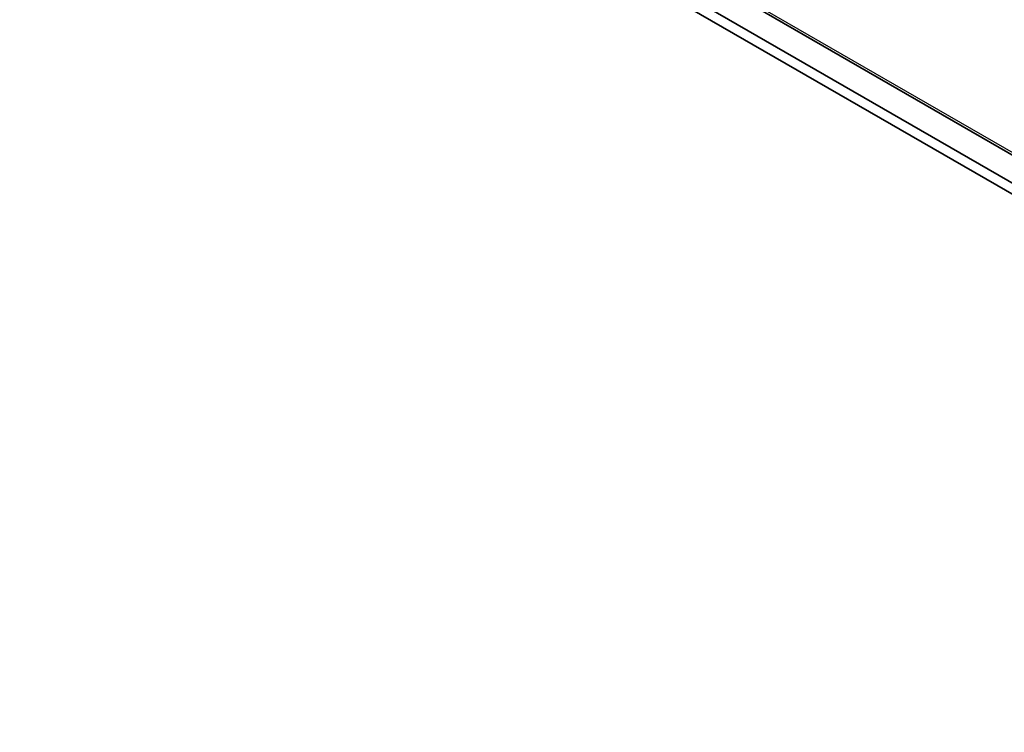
# Model space of a CAD drawing. Header units: millimetres. Extents: x -12192 to 12192, y -600 to 5895.
# Tile 7 of 118: x 2909 to 2950, y 1609 to 1638. Entities that reach past the tile are written whole.
import ezdxf

# ---------------------------------------------------------------- set-up
doc = ezdxf.new("R2010")
doc.units = ezdxf.units.MM
doc.header["$LTSCALE"] = 20
doc.layers.add('_Sichtbarkanten', color=7, linetype='Continuous', lineweight=25)
doc.layers.add('Sichtbar schmal (ISO)', color=7, linetype='Continuous', lineweight=35)

msp = doc.modelspace()

# ---------------------------------------------------------------- linework, layer by layer
at = {"layer": '_Sichtbarkanten'}
for p, q in [((3271.086, 1447.313), (2828.808, 1702.663)), ((3269.408, 1446.549), (2827.365, 1701.762))]:
    msp.add_line(p, q, dxfattribs=at)
at = {"layer": 'Sichtbar schmal (ISO)'}
for p, q in [((3270.943, 1447.299), (2828.665, 1702.649)), ((2827.64, 1702.066), (3269.933, 1446.708)), ((3269.426, 1446.538), (2827.438, 1701.72))]:
    msp.add_line(p, q, dxfattribs=at)

doc.saveas('drawing.dxf')
